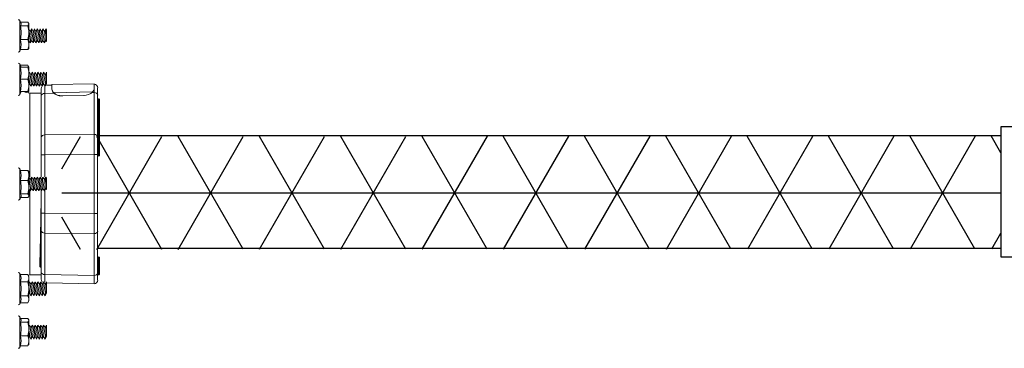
# Model space of a CAD drawing. Extents: x -169 to 7270, y -140 to 2984.
# Tile 104 of 256: x 476 to 494, y 868 to 874. Entities that reach past the tile are written whole.
import ezdxf

# ---------------------------------------------------------------- set-up
doc = ezdxf.new("R2010")
doc.units = 0
doc.header["$MEASUREMENT"] = 0
doc.layers.get('0').update_dxf_attribs({"color": 255, "linetype": 'CONTINUOUS'})
for name, color, linetype in [('BOARDER-TXT', 2, 'CONTINUOUS'), ('FRP-2-HATCH', 1, 'CONTINUOUS'), ('GALV-2-PIPE', 3, 'CONTINUOUS')]:
    doc.layers.add(name, color=color, linetype=linetype)

# ---------------------------------------------------------------- blocks, each defined once
blk = doc.blocks.new('A$C18AC51C3')
at = {"linetype": 'Continuous', "lineweight": 18}
for p, q in [((-0.522, 0.261), (-0.522, 0.533)), ((-0.996, 0.366), (-0.985, 0.385)), ((-0.996, 0.366), (-0.996, 0.162)), ((-0.996, 0.366), (-0.996, 0.162)), ((-0.985, 0.385), (-0.96, 0.342)), ((-0.985, 0.385), (-0.96, 0.138)), ((-0.96, 0.342), (-0.935, 0.385)), ((-0.935, 0.385), (-0.91, 0.342)), ((-0.935, 0.385), (-0.91, 0.138)), ((-0.91, 0.342), (-0.885, 0.385)), ((-0.885, 0.385), (-0.86, 0.342)), ((-0.885, 0.385), (-0.86, 0.138)), ((-0.86, 0.342), (-0.835, 0.385)), ((-0.835, 0.385), (-0.81, 0.342)), ((-0.835, 0.385), (-0.81, 0.138)), ((-0.81, 0.342), (-0.785, 0.385)), ((-0.785, 0.385), (-0.76, 0.342)), ((-0.785, 0.385), (-0.76, 0.138)), ((-0.76, 0.342), (-0.735, 0.385)), ((-0.735, 0.385), (-0.71, 0.342)), ((-0.735, 0.385), (-0.71, 0.138)), ((-0.71, 0.342), (-0.685, 0.385)), ((-0.681, 0.486), (-0.685, 0.478)), ((-0.685, 0.471), (-0.685, 0.478)), ((-0.685, 0.471), (-0.685, 0.318)), ((-0.685, 0.385), (-0.685, 0.385)), ((-0.685, 0.385), (-0.685, 0.385)), ((-0.536, 0.503), (-0.666, 0.503)), ((-0.532, 0.438), (-0.666, 0.438)), ((-0.996, 0.252), (-0.985, 0.181)), ((-0.996, 0.162), (-0.985, 0.181)), ((-0.985, 0.181), (-0.96, 0.138)), ((-0.96, 0.342), (-0.935, 0.181)), ((-0.96, 0.138), (-0.935, 0.181)), ((-0.935, 0.181), (-0.91, 0.138)), ((-0.91, 0.342), (-0.885, 0.181)), ((-0.91, 0.138), (-0.885, 0.181)), ((-0.885, 0.181), (-0.86, 0.138)), ((-0.86, 0.342), (-0.835, 0.181)), ((-0.86, 0.138), (-0.835, 0.181)), ((-0.835, 0.181), (-0.81, 0.138)), ((-0.81, 0.342), (-0.785, 0.181)), ((-0.81, 0.138), (-0.785, 0.181)), ((-0.785, 0.181), (-0.76, 0.138)), ((-0.76, 0.342), (-0.735, 0.181)), ((-0.76, 0.138), (-0.735, 0.181)), ((-0.735, 0.181), (-0.71, 0.138)), ((-0.71, 0.342), (-0.685, 0.181)), ((-0.71, 0.138), (-0.685, 0.181)), ((-0.685, 0.318), (-0.685, 0.108)), ((-0.685, 0.181), (-0.685, 0.181)), ((-0.532, 0.197), (-0.666, 0.197)), ((-0.522, -0.01), (-0.522, 0.261)), ((-0.685, 0.108), (-0.685, 0.045)), ((-0.685, 0.045), (-0.681, 0.037)), ((-0.532, 0.02), (-0.666, 0.02)), ((-0.666, -0.257), (-0.685, -0.291)), ((-0.685, -0.291), (-0.685, -0.399)), ((-0.532, -0.257), (-0.666, -0.257)), ((-0.532, -0.291), (-0.666, -0.291)), ((-0.522, -0.507), (-0.522, -0.236)), ((-0.996, -0.384), (-0.996, -0.588)), ((-0.996, -0.384), (-0.971, -0.631)), ((-0.996, -0.384), (-0.971, -0.427)), ((-0.996, -0.384), (-0.996, -0.588)), ((-0.971, -0.427), (-0.946, -0.384)), ((-0.971, -0.427), (-0.946, -0.588)), ((-0.946, -0.384), (-0.921, -0.631)), ((-0.946, -0.384), (-0.921, -0.427)), ((-0.921, -0.427), (-0.896, -0.384)), ((-0.921, -0.427), (-0.896, -0.588)), ((-0.896, -0.384), (-0.871, -0.631)), ((-0.896, -0.384), (-0.871, -0.427)), ((-0.871, -0.427), (-0.846, -0.384)), ((-0.871, -0.427), (-0.846, -0.588)), ((-0.846, -0.384), (-0.821, -0.631)), ((-0.846, -0.384), (-0.821, -0.427)), ((-0.821, -0.427), (-0.796, -0.384)), ((-0.821, -0.427), (-0.796, -0.588)), ((-0.796, -0.384), (-0.771, -0.427)), ((-0.796, -0.384), (-0.771, -0.631)), ((-0.771, -0.427), (-0.746, -0.384)), ((-0.771, -0.427), (-0.746, -0.588)), ((-0.746, -0.384), (-0.721, -0.427)), ((-0.746, -0.384), (-0.721, -0.631)), ((-0.721, -0.427), (-0.696, -0.384)), ((-0.721, -0.427), (-0.696, -0.588)), ((-0.696, -0.384), (-0.685, -0.403)), ((-0.696, -0.384), (-0.685, -0.493)), ((-0.685, -0.399), (-0.685, -0.616)), ((-0.532, -0.507), (-0.666, -0.507)), ((-0.522, -0.779), (-0.522, -0.507)), ((-1.905, -0.787), (-1.905, -0.659)), ((-1.843, -0.666), (-1.841, -0.586)), ((-1.843, -0.673), (-1.843, -0.666)), ((-1.841, -0.586), (-1.091, -0.6)), ((-1.093, -0.68), (-1.091, -0.6)), ((-1.093, -0.68), (-1.093, -0.687)), ((-1.092, -0.61), (-0.996, -0.611)), ((-0.996, -0.588), (-0.971, -0.631)), ((-0.971, -0.631), (-0.946, -0.588)), ((-0.946, -0.588), (-0.921, -0.631)), ((-0.921, -0.631), (-0.896, -0.588)), ((-0.905, -0.674), (-0.905, -0.802)), ((-0.896, -0.588), (-0.871, -0.631)), ((-0.871, -0.631), (-0.846, -0.588)), ((-0.846, -0.588), (-0.821, -0.631)), ((-0.821, -0.631), (-0.796, -0.588)), ((-0.796, -0.588), (-0.771, -0.631)), ((-0.771, -0.631), (-0.746, -0.588)), ((-0.746, -0.588), (-0.721, -0.631)), ((-0.721, -0.631), (-0.696, -0.588)), ((-0.696, -0.588), (-0.685, -0.607)), ((-0.685, -0.616), (-0.685, -0.724)), ((-1.905, -1.529), (-1.905, -0.787)), ((-1.841, -0.743), (-1.841, -1.485)), ((-1.807, -0.743), (-1.841, -0.743)), ((-1.812, -0.733), (-1.126, -0.745)), ((-1.657, -0.794), (-1.657, -0.8)), ((-1.657, -0.794), (-1.282, -0.801)), ((-1.283, -0.808), (-1.282, -0.801)), ((-0.966, -0.758), (-1.129, -0.755)), ((-0.966, -1.491), (-0.966, -0.758)), ((-0.703, -0.751), (-0.905, -0.751)), ((-0.905, -0.802), (-0.905, -1.536)), ((-0.703, -0.751), (-0.703, -2.24)), ((-0.685, -0.724), (-0.671, -0.749)), ((-0.532, -0.724), (-0.666, -0.724)), ((-1.927, -0.972), (-1.927, -0.968)), ((-1.914, -0.967), (-1.915, -0.971)), ((-1.905, -1.839), (-1.905, -1.529)), ((-1.841, -1.485), (-0.966, -1.491)), ((-0.905, -1.536), (-0.905, -1.845)), ((-1.936, -1.671), (-1.936, -1.671)), ((-1.936, -1.775), (-1.936, -1.774)), ((-1.927, -1.764), (-1.927, -1.765)), ((-1.905, -1.839), (-1.841, -1.839)), ((-1.905, -2.888), (-1.905, -1.839)), ((-1.841, -1.839), (-1.841, -2.888)), ((-0.966, -1.845), (-1.841, -1.839)), ((-0.966, -2.24), (-0.966, -1.845)), ((-0.905, -1.845), (-0.966, -1.845)), ((-0.905, -1.845), (-0.905, -2.24)), ((-0.522, -2.364), (-0.522, -2.092)), ((-0.996, -2.259), (-0.985, -2.24)), ((-0.996, -2.259), (-0.996, -2.463)), ((-0.996, -2.463), (-0.996, -2.259)), ((-0.985, -2.24), (-0.96, -2.487)), ((-0.985, -2.24), (-0.96, -2.283)), ((-0.96, -2.283), (-0.935, -2.24)), ((-0.935, -2.24), (-0.91, -2.487)), ((-0.935, -2.24), (-0.91, -2.283)), ((-0.91, -2.283), (-0.885, -2.24)), ((-0.885, -2.24), (-0.86, -2.487)), ((-0.885, -2.24), (-0.86, -2.283)), ((-0.86, -2.283), (-0.835, -2.24)), ((-0.835, -2.24), (-0.81, -2.487)), ((-0.835, -2.24), (-0.81, -2.283)), ((-0.81, -2.283), (-0.785, -2.24)), ((-0.785, -2.24), (-0.76, -2.487)), ((-0.785, -2.24), (-0.76, -2.283)), ((-0.76, -2.283), (-0.735, -2.24)), ((-0.735, -2.24), (-0.71, -2.487)), ((-0.735, -2.24), (-0.71, -2.283)), ((-0.71, -2.283), (-0.685, -2.24)), ((-0.681, -2.139), (-0.685, -2.147)), ((-0.685, -2.147), (-0.685, -2.21)), ((-0.685, -2.21), (-0.685, -2.42)), ((-0.685, -2.24), (-0.685, -2.24)), ((-0.685, -2.24), (-0.685, -2.24)), ((-0.532, -2.122), (-0.666, -2.122)), ((-0.996, -2.373), (-0.985, -2.444)), ((-0.996, -2.463), (-0.985, -2.444)), ((-0.985, -2.444), (-0.96, -2.487)), ((-0.96, -2.283), (-0.935, -2.444)), ((-0.96, -2.487), (-0.935, -2.444)), ((-0.935, -2.444), (-0.91, -2.487)), ((-0.91, -2.283), (-0.885, -2.444)), ((-0.91, -2.487), (-0.885, -2.444)), ((-0.885, -2.444), (-0.86, -2.487)), ((-0.86, -2.283), (-0.835, -2.444)), ((-0.86, -2.487), (-0.835, -2.444)), ((-0.835, -2.444), (-0.81, -2.487)), ((-0.81, -2.283), (-0.785, -2.444)), ((-0.81, -2.487), (-0.785, -2.444)), ((-0.785, -2.444), (-0.76, -2.487)), ((-0.76, -2.283), (-0.735, -2.444)), ((-0.76, -2.487), (-0.735, -2.444)), ((-0.735, -2.444), (-0.71, -2.487)), ((-0.71, -2.283), (-0.685, -2.444)), ((-0.71, -2.487), (-0.685, -2.444)), ((-0.685, -2.42), (-0.685, -2.573)), ((-0.685, -2.444), (-0.685, -2.444)), ((-0.532, -2.299), (-0.666, -2.299)), ((-0.522, -2.635), (-0.522, -2.364)), ((-0.966, -2.882), (-0.966, -2.487)), ((-0.905, -2.487), (-0.905, -2.882)), ((-0.703, -2.487), (-0.703, -3.976)), ((-0.685, -2.58), (-0.685, -2.573)), ((-0.685, -2.58), (-0.681, -2.588)), ((-0.532, -2.54), (-0.666, -2.54)), ((-0.536, -2.605), (-0.666, -2.605)), ((-1.905, -2.888), (-1.841, -2.888)), ((-1.905, -3.198), (-1.905, -2.888)), ((-1.841, -2.888), (-0.966, -2.882)), ((-0.905, -2.882), (-0.966, -2.882)), ((-0.905, -2.882), (-0.905, -3.191)), ((-1.905, -3.94), (-1.905, -3.198)), ((-0.966, -3.236), (-1.841, -3.242)), ((-1.841, -3.242), (-1.841, -3.984)), ((-0.966, -3.969), (-0.966, -3.236)), ((-0.905, -3.191), (-0.905, -3.925)), ((-1.936, -3.668), (-1.935, -3.668)), ((-1.936, -3.673), (-1.936, -3.668)), ((-1.927, -3.658), (-1.927, -3.663)), ((-1.915, -3.658), (-1.915, -3.663)), ((-1.936, -3.673), (-1.927, -3.673)), ((-1.927, -3.688), (-1.936, -3.688)), ((-1.927, -3.761), (-1.927, -3.764)), ((-1.915, -3.673), (-1.905, -3.673)), ((-1.905, -3.688), (-1.915, -3.688)), ((-1.915, -3.763), (-1.915, -3.76)), ((-1.908, -3.761), (-1.915, -3.76)), ((-1.905, -4.068), (-1.905, -3.94)), ((-1.841, -3.984), (-0.966, -3.969)), ((-0.905, -3.925), (-0.905, -4.053)), ((-0.905, -3.976), (-0.703, -3.976)), ((-0.666, -3.97), (-0.685, -4.003)), ((-0.685, -4.003), (-0.685, -4.032)), ((-0.532, -3.97), (-0.666, -3.97)), ((-0.522, -3.948), (-0.522, -4.22)), ((-0.996, -4.116), (-1.841, -4.131)), ((-0.996, -4.096), (-0.971, -4.139)), ((-0.996, -4.3), (-0.996, -4.096)), ((-0.996, -4.096), (-0.971, -4.343)), ((-0.996, -4.096), (-0.996, -4.3)), ((-0.971, -4.139), (-0.946, -4.096)), ((-0.971, -4.139), (-0.946, -4.3)), ((-0.946, -4.096), (-0.921, -4.139)), ((-0.946, -4.096), (-0.921, -4.343)), ((-0.921, -4.139), (-0.896, -4.096)), ((-0.921, -4.139), (-0.896, -4.3)), ((-0.896, -4.096), (-0.871, -4.139)), ((-0.896, -4.096), (-0.871, -4.343)), ((-0.871, -4.139), (-0.846, -4.096)), ((-0.871, -4.139), (-0.846, -4.3)), ((-0.846, -4.096), (-0.821, -4.139)), ((-0.846, -4.096), (-0.821, -4.343)), ((-0.821, -4.139), (-0.796, -4.096)), ((-0.821, -4.139), (-0.796, -4.3)), ((-0.796, -4.096), (-0.771, -4.139)), ((-0.796, -4.096), (-0.771, -4.343)), ((-0.771, -4.139), (-0.746, -4.096)), ((-0.771, -4.139), (-0.746, -4.3)), ((-0.746, -4.096), (-0.721, -4.139)), ((-0.746, -4.096), (-0.721, -4.343)), ((-0.721, -4.139), (-0.696, -4.096)), ((-0.721, -4.139), (-0.696, -4.3)), ((-0.696, -4.096), (-0.685, -4.115)), ((-0.696, -4.096), (-0.685, -4.205)), ((-0.685, -4.032), (-0.685, -4.22)), ((-0.532, -4.095), (-0.666, -4.095)), ((-0.996, -4.3), (-0.971, -4.343)), ((-0.971, -4.343), (-0.946, -4.3)), ((-0.946, -4.3), (-0.921, -4.343)), ((-0.921, -4.343), (-0.896, -4.3)), ((-0.896, -4.3), (-0.871, -4.343)), ((-0.871, -4.343), (-0.846, -4.3)), ((-0.846, -4.3), (-0.821, -4.343)), ((-0.821, -4.343), (-0.796, -4.3)), ((-0.796, -4.3), (-0.771, -4.343)), ((-0.771, -4.343), (-0.746, -4.3)), ((-0.746, -4.3), (-0.721, -4.343)), ((-0.721, -4.343), (-0.696, -4.3)), ((-0.696, -4.3), (-0.685, -4.319)), ((-0.685, -4.22), (-0.685, -4.407)), ((-0.532, -4.345), (-0.666, -4.345)), ((-0.522, -4.22), (-0.522, -4.491)), ((-0.685, -4.436), (-0.685, -4.407)), ((-0.685, -4.436), (-0.666, -4.47)), ((-0.532, -4.47), (-0.666, -4.47)), ((-0.522, -4.717), (-0.522, -4.989)), ((-0.996, -4.865), (-0.971, -4.908)), ((-0.996, -4.865), (-0.996, -5.069)), ((-0.996, -5.069), (-0.996, -4.865)), ((-0.996, -4.865), (-0.971, -5.112)), ((-0.971, -4.908), (-0.946, -4.865)), ((-0.946, -4.865), (-0.921, -4.908)), ((-0.946, -4.865), (-0.921, -5.112)), ((-0.921, -4.908), (-0.896, -4.865)), ((-0.896, -4.865), (-0.871, -4.908)), ((-0.896, -4.865), (-0.871, -5.112)), ((-0.871, -4.908), (-0.846, -4.865)), ((-0.846, -4.865), (-0.821, -4.908)), ((-0.846, -4.865), (-0.821, -5.112)), ((-0.821, -4.908), (-0.796, -4.865)), ((-0.796, -4.865), (-0.771, -4.908)), ((-0.796, -4.865), (-0.771, -5.112)), ((-0.771, -4.908), (-0.746, -4.865)), ((-0.746, -4.865), (-0.721, -4.908)), ((-0.746, -4.865), (-0.721, -5.112)), ((-0.721, -4.908), (-0.696, -4.865)), ((-0.696, -4.865), (-0.685, -4.884)), ((-0.696, -4.865), (-0.685, -4.974)), ((-0.681, -4.764), (-0.685, -4.772)), ((-0.685, -4.779), (-0.685, -4.772)), ((-0.685, -4.779), (-0.685, -4.932)), ((-0.536, -4.747), (-0.666, -4.747)), ((-0.532, -4.812), (-0.666, -4.812)), ((-0.971, -4.908), (-0.946, -5.069)), ((-0.921, -4.908), (-0.896, -5.069)), ((-0.871, -4.908), (-0.846, -5.069)), ((-0.821, -4.908), (-0.796, -5.069)), ((-0.771, -4.908), (-0.746, -5.069)), ((-0.721, -4.908), (-0.696, -5.069)), ((-0.685, -4.932), (-0.685, -5.142)), ((-0.532, -5.053), (-0.666, -5.053)), ((-0.522, -4.989), (-0.522, -5.26)), ((-0.996, -5.069), (-0.971, -5.112)), ((-0.971, -5.112), (-0.946, -5.069)), ((-0.946, -5.069), (-0.921, -5.112)), ((-0.921, -5.112), (-0.896, -5.069)), ((-0.896, -5.069), (-0.871, -5.112)), ((-0.871, -5.112), (-0.846, -5.069)), ((-0.846, -5.069), (-0.821, -5.112)), ((-0.821, -5.112), (-0.796, -5.069)), ((-0.796, -5.069), (-0.771, -5.112)), ((-0.771, -5.112), (-0.746, -5.069)), ((-0.746, -5.069), (-0.721, -5.112)), ((-0.721, -5.112), (-0.696, -5.069)), ((-0.696, -5.069), (-0.685, -5.088)), ((-0.685, -5.142), (-0.685, -5.205)), ((-0.685, -5.205), (-0.681, -5.213)), ((-0.532, -5.23), (-0.666, -5.23))]:
    blk.add_line(p, q, dxfattribs=at)
for centre, radius, start, end in [((-0.017, 0.261), 0.573, 151.7483, 156.973), ((-0.496, 0.519), 0.029, 90, 151.7483), ((-0.017, 0.261), 0.573, 204.9243, 208.2517), ((-0.496, 0.004), 0.029, 208.2517, 270), ((-0.017, -0.507), 0.573, 151.7483, 157.8003), ((-0.496, -0.25), 0.029, 90, 151.7483), ((-1.843, -0.659), 0.0625, 89, 180), ((-0.968, -0.674), 0.0625, 0, 43.564), ((-0.017, -0.507), 0.573, 202.1997, 208.2517), ((-0.496, -0.765), 0.029, 208.2517, 270), ((-1.926, -0.978), 0.01, 94.9382, 180), ((-1.926, -1.856), 0.01, 180, 267.4974), ((-0.017, -2.364), 0.573, 151.7483, 155.0757), ((-0.496, -2.106), 0.029, 90, 151.7483), ((-0.017, -2.364), 0.573, 203.027, 208.2517), ((-0.496, -2.621), 0.029, 208.2517, 270), ((-1.926, -3.668), 0.01, 91.9858, 180), ((-1.915, -3.648), 0.01, 271.9858, 0), ((-1.915, -3.653), 0.01, 271.9858, 0), ((-1.915, -3.708), 0.01, 0, 87.9858), ((-0.017, -4.22), 0.573, 151.7483, 154.1328), ((-0.496, -3.962), 0.029, 90, 151.7483), ((-1.843, -4.068), 0.0625, 180, 271), ((-0.968, -4.053), 0.0625, 316.436, 0), ((-0.017, -4.22), 0.531, 166.3725, 193.6275), ((-0.017, -4.22), 0.573, 205.8672, 208.2517), ((-0.496, -4.477), 0.029, 208.2517, 270), ((-0.017, -4.989), 0.573, 151.7483, 156.973), ((-0.496, -4.731), 0.029, 90, 151.7483), ((-0.017, -4.989), 0.573, 204.9243, 208.2517), ((-0.496, -5.246), 0.029, 208.2517, 270)]:
    blk.add_arc(centre, radius, start, end, dxfattribs=at)
at = {"linetype": 'Continuous', "lineweight": 18, "extrusion": (0, 0, -1)}
for centre, radius, start, end in [((0.703, -0.501), 0.25, 243.0465, 270), ((1.926, -3.673), 0.01, 360, 88.0142), ((1.926, -3.688), 0.01, 272.0142, 0), ((0.703, -4.226), 0.25, 90, 97.4601)]:
    blk.add_arc(centre, radius, start, end, dxfattribs=at)
at = {"linetype": 'Continuous', "lineweight": 18, "extrusion": (-6.12303e-17, 2.64055e-05, -1)}
blk.add_arc((1.926, -1.774, 0), 0.01, 0.0011, 87.9902, dxfattribs=at)
at = {"linetype": 'Continuous', "lineweight": 18, "extrusion": (6.12303e-17, -2.92665e-05, 1)}
blk.add_arc((-1.915, -1.753, 0), 0.01, 272.0126, 0, dxfattribs=at)
at = {"linetype": 'Continuous', "lineweight": 18}
for centre, major_axis, ratio, start_param, end_param in [((-0.017, 0.318), (-0.531, 0), 0.965926, 6.04534, 6.52103), ((-0.017, 0.471), (-0.531, 0), 0.258819, 6.173619, 6.52103), ((-0.017, 0.108), (0.531, 0), 0.707107, 2.903748, 3.379438), ((-0.017, -0.399), (-0.531, 0), 0.866025, 6.04534, 6.52103), ((-0.017, -0.616), (0.531, 0), 0.866025, 2.903748, 3.379438), ((-1.843, -1.096), (-0.001, -0.5), 0.000903, 2.356307, 2.531961), ((-0.968, -1.112), (-0.001, -0.5), 0.000903, 2.356307, 2.861994), ((-1.926, -0.867), (-0.01, 0), 1, 4.747426, 6.282925), ((-1.915, -0.847), (0.01, 0), 1, 4.747465, 6.283129), ((-1.843, -0.787), (0.0625, 0), 0.707107, 1.553343, 3.141593), ((-1.655, -0.662), (-0.187, 0.003), 0.707107, 0.594693, 1.570796), ((-1.28, -0.668), (-0.187, 0.003), 0.707107, 1.570796, 2.546899), ((-1.28, -0.675), (0.187, -0.003), 0.707107, 4.809815, 5.688492), ((-0.968, -0.802), (-0.0625, 0), 0.707107, 3.141593, 4.694936), ((-1.926, -0.978), (-0.01, 0), 0.632763, 4.747296, 6.283185), ((-1.926, -1.052), (-0.01, 0), 0.632763, 4.747296, 6.283185), ((-1.926, -1.052), (0.0001, -0.01), 0.037191, 4.027374, 4.890072), ((-1.915, -0.965), (0.01, 0), 0.632763, 4.747296, 6.283185), ((-1.915, -1.039), (0.01, 0), 0.632763, 4.747296, 6.283185), ((-1.915, -0.957), (0.01, 0), 1, 4.798511, 6.283115), ((-1.926, -1.052), (-0.01, 0), 0.177202, 0, 1.53589), ((-1.915, -1.055), (0.01, 0), 0.177202, 0, 1.53589), ((-1.926, -1.259), (-0.01, 0), 0.177202, 0, 1.53589), ((-1.926, -1.259), (-0.01, 0), 0.16301, 0, 1.53589), ((-1.926, -1.309), (-0.01, 0), 0.276972, 0, 1.535889), ((-1.926, -1.335), (-0.01, 0), 0.999329, 4.7473, 6.283185), ((-1.926, -1.337), (0.01, 0), 0.992859, 1.605703, 3.141593), ((-1.926, -1.337), (0.01, 0), 0.994441, 1.605703, 3.141593), ((-1.926, -1.366), (0.01, 0), 0.992859, 1.605703, 3.141593), ((-1.926, -1.366), (0.01, 0), 0.632763, 1.605703, 3.141593), ((-1.926, -1.337), (0.00035, -0.00999), 0.003919, 3.247024, 3.261102), ((-1.926, -1.366), (0.00033, -0.00999), 0.018124, 3.261121, 4.026728), ((-1.915, -1.263), (-0.00006, -0.01), 0.034392, 1.73465, 1.749037), ((-1.915, -1.263), (0.01, 0), 0.177202, 0, 1.53589), ((-1.915, -1.263), (0.01, 0), 0.163016, 0, 1.53589), ((-1.915, -1.314), (0.00033, -0.00999), 0.045796, 0.036753, 1.848572), ((-1.915, -1.314), (0.01, 0), 0.275698, 0, 1.535889), ((-1.915, -1.314), (0.01, 0), 0.999325, 4.747301, 6.283185), ((-1.915, -1.317), (0.01, 0), 0.994431, 4.747296, 6.283185), ((-1.915, -1.317), (-0.01, 0), 0.992859, 1.605703, 3.141593), ((-1.915, -1.345), (-0.01, 0), 0.992859, 1.605703, 3.141593), ((-1.915, -1.353), (-0.01, 0), 0.632763, 1.605703, 3.141593), ((-1.926, -1.473), (0.01, 0), 0.632763, 1.605703, 3.141593), ((-1.926, -1.473), (0.01, 0), 0.07891, 3.141593, 4.677482), ((-1.926, -1.473), (0.00011, -0.01), 0.035894, 4.027316, 4.790935), ((-1.915, -1.46), (-0.01, 0), 0.632763, 1.605703, 3.141593), ((-1.915, -1.474), (-0.01, 0), 0.07891, 3.141593, 4.677482), ((-1.843, -1.529), (0.0625, 0), 0.707107, 1.553343, 3.141593), ((-1.843, -1.839), (0, -0.5), 0.002181, 1.570909, 2.356181), ((-0.968, -1.536), (-0.0625, 0), 0.707107, 3.141593, 4.694936), ((-0.968, -1.845), (0, -0.5), 0.002181, 1.570909, 2.356181), ((-1.926, -1.747), (0.01, 0), 0.326854, 3.141593, 4.677478), ((-1.926, -1.785), (0.01, 0), 0.998839, 1.605703, 3.141593), ((-1.926, -1.785), (0.01, 0), 0.632763, 1.605703, 3.141593), ((-1.926, -1.856), (0.01, 0), 0.632763, 1.605703, 3.141593), ((-1.926, -1.785), (0.00034, -0.00999), 0.017194, 3.189753, 4.026708), ((-1.926, -1.856), (-0.00044, -0.00999), 0.080473, 4.030513, 6.283646), ((-1.915, -1.753), (-0.01, 0), 0.324564, 3.141593, 4.677478), ((-1.915, -1.753), (0.00036, -0.00999), 0.04909, 0.00063, 1.899602), ((-1.915, -1.765), (-0.01, 0), 0.998839, 1.605703, 3.141593), ((-1.915, -1.772), (-0.01, 0), 0.632763, 1.605703, 3.141593), ((-1.915, -1.844), (-0.01, 0), 0.632763, 1.605703, 3.141593), ((-1.915, -1.877), (-0.01, 0), 1, 3.142667, 4.6687), ((-0.017, -2.21), (-0.531, 0), 0.707107, 6.04534, 6.52103), ((-0.017, -2.42), (0.531, 0), 0.965926, 2.903748, 3.379438), ((-0.017, -2.573), (0.531, 0), 0.258819, 2.903748, 3.251159), ((-1.843, -2.888), (0, 0.5), 0.002181, 3.927005, 4.712277), ((-0.968, -2.882), (0, 0.5), 0.002181, 3.927005, 4.712277), ((-1.843, -3.198), (-0.0625, 0), 0.707107, 0, 1.58825), ((-0.968, -3.191), (-0.0625, 0), 0.707107, 1.58825, 3.141593), ((-1.926, -3.673), (-0.00035, 0.00999), 0.034893, 0, 1.569587), ((-1.926, -3.705), (0.01, 0), 0.149508, 3.141593, 4.677431), ((-1.926, -3.76), (0.01, 0), 0.149508, 3.141593, 4.677431), ((-1.926, -3.774), (-0.01, 0), 0.999995, 4.74607, 6.283174), ((-1.926, -3.688), (0.00035, 0.00999), 0.034892, 1.572023, 3.141593), ((-1.915, -3.708), (-0.00035, -0.00999), 0.03002, 1.721924, 3.141593), ((-1.915, -3.708), (-0.01, 0), 0.149508, 3.141593, 4.677431), ((-1.915, -3.753), (0.01, 0), 0.999999, 4.746076, 6.278231), ((-0.877, -3.811), (0.0156, 0.0006), 0.906378, 3.629981, 4.677234), ((-1.926, -3.962), (0.01, 0), 0.999985, 3.145494, 4.677103), ((-1.915, -3.983), (0.01, 0), 1, 6.283164, 7.818764), ((-1.843, -3.94), (-0.0625, 0), 0.707107, 0, 1.58825), ((-1.843, -3.631), (-0.001, 0.5), 0.000903, 3.141606, 3.926878), ((-0.968, -3.925), (-0.0625, 0), 0.707107, 1.58825, 3.141593), ((-0.968, -3.615), (-0.001, 0.5), 0.000903, 3.421191, 3.926878), ((-0.017, -4.032), (-0.531, 0), 0.5, 6.04534, 6.52103), ((-0.017, -4.407), (0.531, 0), 0.5, 2.903748, 3.379438), ((-0.017, -4.932), (-0.531, 0), 0.965926, 6.04534, 6.52103), ((-0.017, -4.779), (-0.531, 0), 0.258819, 6.173619, 6.52103), ((-0.017, -5.142), (0.531, 0), 0.707107, 2.903748, 3.379438)]:
    blk.add_ellipse(centre, major_axis=major_axis, ratio=ratio, start_param=start_param, end_param=end_param, dxfattribs=at)
for points, degree in [([(-0.666, 0.503), (-0.678, 0.492), (-0.685, 0.482), (-0.685, 0.471)], 3), ([(-0.685, 0.471), (-0.685, 0.46), (-0.678, 0.449), (-0.666, 0.438)], 3), ([(-0.666, 0.438), (-0.678, 0.399), (-0.685, 0.359), (-0.685, 0.318)], 3), ([(-0.685, 0.318), (-0.685, 0.277), (-0.678, 0.236), (-0.666, 0.197)], 3), ([(-0.666, 0.197), (-0.677, 0.168), (-0.685, 0.138), (-0.685, 0.108)], 3), ([(-0.685, 0.108), (-0.685, 0.078), (-0.677, 0.049), (-0.666, 0.02)], 3), ([(-0.666, 0.02), (-0.672, 0.026), (-0.677, 0.032), (-0.681, 0.037)], 3), ([(-0.666, -0.291), (-0.678, -0.326), (-0.685, -0.362), (-0.685, -0.399)], 3), ([(-0.685, -0.291), (-0.685, -0.291), (-0.677, -0.291), (-0.666, -0.291)], 3), ([(-0.666, -0.257), (-0.672, -0.268), (-0.677, -0.28), (-0.681, -0.291)], 3), ([(-0.685, -0.399), (-0.685, -0.436), (-0.678, -0.472), (-0.666, -0.507)], 3), ([(-0.666, -0.507), (-0.678, -0.543), (-0.685, -0.579), (-0.685, -0.616)], 3), ([(-1.843, -0.666), (-1.843, -0.687), (-1.832, -0.711), (-1.812, -0.733)], 3), ([(-1.126, -0.745), (-1.105, -0.724), (-1.093, -0.7), (-1.093, -0.68)], 3), ([(-1.093, -0.687), (-1.093, -0.707), (-1.105, -0.731), (-1.126, -0.752)], 3), ([(-0.685, -0.616), (-0.685, -0.652), (-0.678, -0.689), (-0.666, -0.724)], 3), ([(-1.915, -0.857), (-1.921, -0.857), (-1.927, -0.858)], 2), ([(-0.666, -0.724), (-0.677, -0.724), (-0.685, -0.724), (-0.685, -0.724)], 3), ([(-0.681, -0.724), (-0.678, -0.732), (-0.675, -0.741), (-0.67, -0.749)], 3), ([(-1.914, -0.967), (-1.927, -0.968)], 1), ([(-1.915, -0.971), (-1.919, -0.971), (-1.923, -0.972), (-1.927, -0.972)], 3), ([(-1.927, -0.972), (-1.927, -0.996), (-1.927, -1.021), (-1.927, -1.045)], 3), ([(-1.927, -1.045), (-1.923, -1.045), (-1.919, -1.045), (-1.915, -1.045)], 3), ([(-1.915, -1.045), (-1.915, -1.021), (-1.915, -0.996), (-1.915, -0.971)], 3), ([(-1.915, -1.053), (-1.919, -1.053), (-1.923, -1.053), (-1.927, -1.053)], 3), ([(-1.927, -1.053), (-1.927, -1.123), (-1.927, -1.192), (-1.927, -1.261)], 3), ([(-1.915, -1.261), (-1.915, -1.192), (-1.915, -1.123), (-1.915, -1.053)], 3), ([(-1.936, -1.259), (-1.936, -1.259), (-1.936, -1.259), (-1.936, -1.259)], 3), ([(-1.915, -1.261), (-1.919, -1.261), (-1.923, -1.261), (-1.927, -1.261)], 3), ([(-1.927, -1.261), (-1.927, -1.261), (-1.927, -1.261), (-1.927, -1.261)], 3), ([(-1.927, -1.327), (-1.927, -1.337), (-1.927, -1.346), (-1.927, -1.356)], 3), ([(-1.927, -1.327), (-1.923, -1.327), (-1.919, -1.327), (-1.915, -1.327)], 3), ([(-1.927, -1.356), (-1.923, -1.356), (-1.919, -1.356), (-1.915, -1.355)], 3), ([(-1.915, -1.359), (-1.919, -1.359), (-1.923, -1.359), (-1.927, -1.359)], 3), ([(-1.927, -1.359), (-1.927, -1.395), (-1.927, -1.431), (-1.927, -1.467)], 3), ([(-1.915, -1.327), (-1.915, -1.327), (-1.915, -1.327), (-1.915, -1.327)], 3), ([(-1.915, -1.355), (-1.915, -1.346), (-1.915, -1.336), (-1.915, -1.327)], 3), ([(-1.915, -1.467), (-1.915, -1.431), (-1.915, -1.395), (-1.915, -1.359)], 3), ([(-1.927, -1.467), (-1.923, -1.467), (-1.919, -1.467), (-1.915, -1.467)], 3), ([(-1.915, -1.474), (-1.919, -1.474), (-1.923, -1.474), (-1.927, -1.474)], 3), ([(-1.915, -1.763), (-1.927, -1.764)], 1), ([(-1.927, -1.775), (-1.923, -1.775), (-1.919, -1.775), (-1.915, -1.775)], 3), ([(-1.915, -1.779), (-1.919, -1.779), (-1.923, -1.779), (-1.927, -1.779)], 3), ([(-1.927, -1.779), (-1.927, -1.803), (-1.927, -1.826), (-1.927, -1.85)], 3), ([(-1.927, -1.85), (-1.923, -1.85), (-1.919, -1.85), (-1.915, -1.851)], 3), ([(-1.927, -1.866), (-1.915, -1.867)], 1), ([(-1.915, -1.851), (-1.915, -1.827), (-1.915, -1.803), (-1.915, -1.779)], 3), ([(-0.666, -2.122), (-0.677, -2.151), (-0.685, -2.181), (-0.685, -2.21)], 3), ([(-0.685, -2.21), (-0.685, -2.24), (-0.677, -2.27), (-0.666, -2.299)], 3), ([(-0.681, -2.139), (-0.677, -2.134), (-0.672, -2.128), (-0.666, -2.122)], 3), ([(-0.666, -2.299), (-0.678, -2.338), (-0.685, -2.378), (-0.685, -2.42)], 3), ([(-0.685, -2.42), (-0.685, -2.461), (-0.678, -2.501), (-0.666, -2.54)], 3), ([(-0.666, -2.54), (-0.678, -2.551), (-0.685, -2.562), (-0.685, -2.573)], 3), ([(-0.685, -2.573), (-0.685, -2.584), (-0.678, -2.594), (-0.666, -2.605)], 3), ([(-1.927, -3.658), (-1.923, -3.658), (-1.919, -3.658), (-1.915, -3.658)], 3), ([(-1.927, -3.663), (-1.923, -3.663), (-1.919, -3.663), (-1.915, -3.663)], 3), ([(-1.936, -3.688), (-1.936, -3.683), (-1.936, -3.678), (-1.936, -3.673)], 3), ([(-1.927, -3.673), (-1.927, -3.678), (-1.927, -3.683), (-1.927, -3.688)], 3), ([(-1.915, -3.673), (-1.919, -3.673), (-1.923, -3.673), (-1.927, -3.673)], 3), ([(-1.927, -3.688), (-1.923, -3.688), (-1.919, -3.688), (-1.915, -3.688)], 3), ([(-1.915, -3.698), (-1.919, -3.698), (-1.923, -3.698), (-1.927, -3.698)], 3), ([(-1.927, -3.706), (-1.927, -3.724), (-1.927, -3.743), (-1.927, -3.761)], 3), ([(-1.915, -3.707), (-1.919, -3.706), (-1.923, -3.706), (-1.927, -3.706)], 3), ([(-1.915, -3.763), (-1.927, -3.764)], 1), ([(-1.915, -3.688), (-1.915, -3.683), (-1.915, -3.678), (-1.915, -3.673)], 3), ([(-1.915, -3.76), (-1.915, -3.742), (-1.915, -3.724), (-1.915, -3.707)], 3), ([(-0.905, -3.796), (-0.9, -3.803), (-0.896, -3.811), (-0.891, -3.818)], 3), ([(-1.927, -3.972), (-1.915, -3.973)], 1), ([(-0.666, -3.97), (-0.678, -3.99), (-0.685, -4.011), (-0.685, -4.032)], 3), ([(-0.685, -4.032), (-0.685, -4.053), (-0.678, -4.074), (-0.666, -4.095)], 3), ([(-0.666, -4.095), (-0.677, -4.135), (-0.685, -4.177), (-0.685, -4.22)], 3), ([(-0.685, -4.22), (-0.685, -4.262), (-0.677, -4.304), (-0.666, -4.345)], 3), ([(-0.666, -4.345), (-0.678, -4.365), (-0.685, -4.386), (-0.685, -4.407)], 3), ([(-0.685, -4.407), (-0.685, -4.428), (-0.678, -4.449), (-0.666, -4.47)], 3), ([(-0.666, -4.747), (-0.678, -4.758), (-0.685, -4.768), (-0.685, -4.779)], 3), ([(-0.685, -4.779), (-0.685, -4.79), (-0.678, -4.801), (-0.666, -4.812)], 3), ([(-0.666, -4.812), (-0.678, -4.851), (-0.685, -4.891), (-0.685, -4.932)], 3), ([(-0.685, -4.932), (-0.685, -4.973), (-0.678, -5.014), (-0.666, -5.053)], 3), ([(-0.666, -5.053), (-0.677, -5.082), (-0.685, -5.112), (-0.685, -5.142)], 3), ([(-0.685, -5.142), (-0.685, -5.172), (-0.677, -5.201), (-0.666, -5.23)], 3), ([(-0.666, -5.23), (-0.672, -5.224), (-0.677, -5.218), (-0.681, -5.213)], 3)]:
    blk.add_open_spline(points, degree=degree, dxfattribs=at)
for points, knots in [([(-1.936, -0.979), (-1.936, -0.977), (-1.936, -0.976), (-1.936, -0.968), (-1.936, -0.961), (-1.936, -0.94), (-1.936, -0.934), (-1.936, -0.921), (-1.936, -0.915), (-1.936, -0.901), (-1.936, -0.896), (-1.936, -0.873), (-1.936, -0.871), (-1.936, -0.867), (-1.936, -0.867), (-1.936, -0.867)], [0, 0, 0, 0, 0.04425, 0.04425, 0.224651, 0.224651, 0.269751, 0.269751, 0.314852, 0.314852, 0.405052, 0.405052, 0.765855, 0.765855, 1, 1, 1, 1]), ([(-1.927, -0.857), (-1.927, -0.858), (-1.927, -0.858), (-1.927, -0.862), (-1.927, -0.865), (-1.927, -0.892), (-1.927, -0.899), (-1.927, -0.92), (-1.927, -0.937), (-1.927, -0.957), (-1.927, -0.964), (-1.927, -0.969)], [0, 0, 0, 0, 0.194368, 0.194368, 0.655305, 0.655305, 0.77054, 0.77054, 0.885774, 0.885774, 1, 1, 1, 1]), ([(-1.915, -0.969), (-1.915, -0.964), (-1.915, -0.957), (-1.915, -0.938), (-1.915, -0.922), (-1.915, -0.899), (-1.915, -0.892), (-1.915, -0.864), (-1.915, -0.862), (-1.915, -0.858), (-1.915, -0.857), (-1.915, -0.857)], [0, 0, 0, 0, 0.107607, 0.107607, 0.223488, 0.223488, 0.339369, 0.339369, 0.802893, 0.802893, 1, 1, 1, 1]), ([(-1.936, -1.052), (-1.936, -1.047), (-1.936, -1.041), (-1.936, -1.017), (-1.936, -0.998), (-1.936, -0.978)], [0, 0, 0, 0, 0.21105, 0.21105, 1, 1, 1, 1]), ([(-1.915, -1.045), (-1.915, -1.046), (-1.915, -1.047), (-1.915, -1.049), (-1.915, -1.05), (-1.915, -1.052), (-1.915, -1.053), (-1.915, -1.053)], [0, 0, 0, 0, 0.391385, 0.391385, 0.782721, 0.782721, 1, 1, 1, 1]), ([(-1.936, -1.259), (-1.936, -1.252), (-1.936, -1.246), (-1.936, -1.213), (-1.936, -1.187), (-1.936, -1.124), (-1.936, -1.088), (-1.936, -1.052)], [0, 0, 0, 0, 0.094942, 0.094942, 0.474708, 0.474708, 1, 1, 1, 1]), ([(-1.936, -1.309), (-1.936, -1.305), (-1.936, -1.3), (-1.936, -1.285), (-1.936, -1.275), (-1.936, -1.263), (-1.936, -1.261), (-1.936, -1.259)], [0, 0, 0, 0, 0.283646, 0.283646, 0.882587, 0.882587, 1, 1, 1, 1]), ([(-1.936, -1.309), (-1.936, -1.31), (-1.936, -1.311), (-1.936, -1.314), (-1.936, -1.316), (-1.936, -1.321), (-1.936, -1.323), (-1.936, -1.327), (-1.936, -1.328), (-1.936, -1.331), (-1.936, -1.333), (-1.936, -1.334), (-1.936, -1.335), (-1.936, -1.335)], [0, 0, 0, 0, 0.070121, 0.070121, 0.255979, 0.255979, 0.441784, 0.441784, 0.62773, 0.62773, 0.813872, 0.813872, 1, 1, 1, 1]), ([(-1.936, -1.337), (-1.936, -1.337), (-1.936, -1.337), (-1.936, -1.337), (-1.936, -1.337), (-1.936, -1.336), (-1.936, -1.336), (-1.936, -1.335), (-1.936, -1.335), (-1.936, -1.335)], [0, 0, 0, 0, 0.042365, 0.042365, 0.238272, 0.238272, 0.630071, 0.630071, 1, 1, 1, 1]), ([(-1.936, -1.366), (-1.936, -1.365), (-1.936, -1.364), (-1.936, -1.36), (-1.936, -1.357), (-1.936, -1.348), (-1.936, -1.343), (-1.936, -1.337)], [0, 0, 0, 0, 0.083653, 0.083653, 0.418264, 0.418264, 1, 1, 1, 1]), ([(-1.936, -1.473), (-1.936, -1.468), (-1.936, -1.463), (-1.936, -1.437), (-1.936, -1.416), (-1.936, -1.394), (-1.936, -1.393), (-1.936, -1.383), (-1.936, -1.374), (-1.936, -1.366)], [0, 0, 0, 0, 0.144393, 0.144393, 0.721964, 0.721964, 0.757192, 0.757192, 1, 1, 1, 1]), ([(-1.927, -1.261), (-1.927, -1.263), (-1.927, -1.265), (-1.927, -1.277), (-1.927, -1.288), (-1.927, -1.302), (-1.927, -1.307), (-1.927, -1.312)], [0, 0, 0, 0, 0.117112, 0.117112, 0.715711, 0.715711, 1, 1, 1, 1]), ([(-1.927, -1.261), (-1.925, -1.261), (-1.923, -1.261), (-1.919, -1.261), (-1.917, -1.261), (-1.915, -1.261)], [0, 0, 0, 0, 0.499998, 0.499998, 1, 1, 1, 1]), ([(-1.927, -1.325), (-1.927, -1.325), (-1.927, -1.325), (-1.927, -1.324), (-1.927, -1.323), (-1.927, -1.322), (-1.927, -1.321), (-1.927, -1.319), (-1.927, -1.318), (-1.927, -1.316), (-1.927, -1.314), (-1.927, -1.313), (-1.927, -1.312), (-1.927, -1.312)], [0, 0, 0, 0, 0.186324, 0.186324, 0.372401, 0.372401, 0.558153, 0.558153, 0.743825, 0.743825, 0.92977, 0.92977, 1, 1, 1, 1]), ([(-1.927, -1.312), (-1.925, -1.312), (-1.923, -1.312), (-1.919, -1.312), (-1.917, -1.312), (-1.915, -1.312)], [0, 0, 0, 0, 0.449977, 0.449977, 1, 1, 1, 1]), ([(-1.915, -1.324), (-1.917, -1.324), (-1.919, -1.325), (-1.923, -1.325), (-1.925, -1.325), (-1.927, -1.325)], [0, 0, 0, 0, 0.550019, 0.550019, 1, 1, 1, 1]), ([(-1.927, -1.325), (-1.927, -1.325), (-1.927, -1.325), (-1.927, -1.326), (-1.927, -1.326), (-1.927, -1.327), (-1.927, -1.327), (-1.927, -1.327), (-1.927, -1.327), (-1.927, -1.327)], [0, 0, 0, 0, 0.36584, 0.36584, 0.754597, 0.754597, 0.952736, 0.952736, 1, 1, 1, 1]), ([(-1.915, -1.327), (-1.917, -1.327), (-1.919, -1.327), (-1.923, -1.327), (-1.925, -1.327), (-1.927, -1.327)], [0, 0, 0, 0, 0.499999, 0.499999, 1, 1, 1, 1]), ([(-1.915, -1.312), (-1.915, -1.307), (-1.915, -1.302), (-1.915, -1.292), (-1.915, -1.285), (-1.915, -1.273), (-1.915, -1.267), (-1.915, -1.261)], [0, 0, 0, 0, 0.278736, 0.278736, 0.641399, 0.641399, 1, 1, 1, 1]), ([(-1.915, -1.327), (-1.915, -1.327), (-1.915, -1.327), (-1.915, -1.326), (-1.915, -1.326), (-1.915, -1.326), (-1.915, -1.325), (-1.915, -1.325), (-1.915, -1.325), (-1.915, -1.324)], [0, 0, 0, 0, 0.047731, 0.047731, 0.238003, 0.238003, 0.625868, 0.625868, 1, 1, 1, 1]), ([(-1.915, -1.355), (-1.915, -1.356), (-1.915, -1.356), (-1.915, -1.357), (-1.915, -1.358), (-1.915, -1.359), (-1.915, -1.359), (-1.915, -1.359)], [0, 0, 0, 0, 0.500977, 0.500977, 0.940971, 0.940971, 1, 1, 1, 1]), ([(-1.936, -1.747), (-1.936, -1.742), (-1.936, -1.737), (-1.936, -1.707), (-1.936, -1.68), (-1.936, -1.602), (-1.936, -1.55), (-1.936, -1.49), (-1.936, -1.481), (-1.936, -1.473)], [0, 0, 0, 0, 0.05786, 0.05786, 0.342463, 0.342463, 0.908849, 0.908849, 1, 1, 1, 1]), ([(-1.927, -1.474), (-1.927, -1.48), (-1.927, -1.487), (-1.927, -1.52), (-1.927, -1.547), (-1.927, -1.601), (-1.927, -1.628), (-1.927, -1.682), (-1.927, -1.709), (-1.927, -1.74), (-1.927, -1.745), (-1.927, -1.75)], [0, 0, 0, 0, 0.071632, 0.071632, 0.358159, 0.358159, 0.651976, 0.651976, 0.94037, 0.94037, 1, 1, 1, 1]), ([(-1.915, -1.467), (-1.915, -1.467), (-1.915, -1.467), (-1.915, -1.468), (-1.915, -1.469), (-1.915, -1.471), (-1.915, -1.472), (-1.915, -1.473), (-1.915, -1.473), (-1.915, -1.474)], [0, 0, 0, 0, 0.056596, 0.056596, 0.498579, 0.498579, 0.940764, 0.940764, 1, 1, 1, 1]), ([(-1.915, -1.75), (-1.915, -1.744), (-1.915, -1.737), (-1.915, -1.706), (-1.915, -1.68), (-1.915, -1.609), (-1.915, -1.564), (-1.915, -1.504), (-1.915, -1.489), (-1.915, -1.474)], [0, 0, 0, 0, 0.073572, 0.073572, 0.349832, 0.349832, 0.83788, 0.83788, 1, 1, 1, 1]), ([(-1.936, -1.747), (-1.936, -1.749), (-1.936, -1.75), (-1.936, -1.754), (-1.936, -1.756), (-1.936, -1.761), (-1.936, -1.763), (-1.936, -1.766), (-1.936, -1.768), (-1.936, -1.771), (-1.936, -1.772), (-1.936, -1.773), (-1.936, -1.773), (-1.936, -1.773)], [0, 0, 0, 0, 0.133332, 0.133332, 0.32593, 0.32593, 0.518502, 0.518502, 0.711274, 0.711274, 0.904291, 0.904291, 1, 1, 1, 1]), ([(-1.927, -1.765), (-1.928, -1.765), (-1.929, -1.765), (-1.931, -1.766), (-1.932, -1.767), (-1.934, -1.768), (-1.934, -1.769), (-1.936, -1.771), (-1.936, -1.772), (-1.936, -1.774), (-1.936, -1.774), (-1.936, -1.774), (-1.936, -1.775), (-1.936, -1.775)], [0, 0, 0, 0, 0.219673, 0.219673, 0.439346, 0.439346, 0.65902, 0.65902, 0.878699, 0.878699, 0.923469, 0.923469, 1, 1, 1, 1]), ([(-1.936, -1.785), (-1.936, -1.785), (-1.936, -1.785), (-1.936, -1.783), (-1.936, -1.782), (-1.936, -1.779), (-1.936, -1.777), (-1.936, -1.775)], [0, 0, 0, 0, 0.094572, 0.094572, 0.472862, 0.472862, 1, 1, 1, 1]), ([(-1.936, -1.856), (-1.936, -1.851), (-1.936, -1.846), (-1.936, -1.822), (-1.936, -1.804), (-1.936, -1.785)], [0, 0, 0, 0, 0.218115, 0.218115, 1, 1, 1, 1]), ([(-1.927, -1.764), (-1.927, -1.763), (-1.927, -1.763), (-1.927, -1.763), (-1.927, -1.762), (-1.927, -1.761), (-1.927, -1.76), (-1.927, -1.758), (-1.927, -1.757), (-1.927, -1.755), (-1.927, -1.754), (-1.927, -1.752), (-1.927, -1.751), (-1.927, -1.75)], [0, 0, 0, 0, 0.098298, 0.098298, 0.290758, 0.290758, 0.48279, 0.48279, 0.674658, 0.674658, 0.866791, 0.866791, 1, 1, 1, 1]), ([(-1.927, -1.75), (-1.925, -1.75), (-1.923, -1.75), (-1.919, -1.75), (-1.917, -1.75), (-1.915, -1.75)], [0, 0, 0, 0, 0.431757, 0.431757, 1, 1, 1, 1]), ([(-1.927, -1.765), (-1.927, -1.765), (-1.927, -1.765), (-1.927, -1.769), (-1.927, -1.772), (-1.927, -1.775)], [0, 0, 0, 0, 0.000021, 0.000021, 1, 1, 1, 1]), ([(-1.927, -1.765), (-1.925, -1.765), (-1.923, -1.765), (-1.919, -1.765), (-1.917, -1.765), (-1.915, -1.765)], [0, 0, 0, 0, 0.5, 0.5, 1, 1, 1, 1]), ([(-1.905, -1.755), (-1.905, -1.755), (-1.905, -1.756), (-1.905, -1.756), (-1.905, -1.756), (-1.905, -1.758), (-1.906, -1.759), (-1.907, -1.761), (-1.908, -1.762), (-1.909, -1.763), (-1.91, -1.764), (-1.912, -1.764), (-1.914, -1.765), (-1.915, -1.765)], [0, 0, 0, 0, 0.076702, 0.076702, 0.121303, 0.121303, 0.340981, 0.340981, 0.560655, 0.560655, 0.780327, 0.780327, 1, 1, 1, 1]), ([(-1.915, -1.765), (-1.915, -1.764), (-1.915, -1.764), (-1.915, -1.763), (-1.915, -1.763), (-1.915, -1.763), (-1.915, -1.763), (-1.915, -1.763)], [0, 0, 0, 0, 0.591949, 0.591949, 0.923405, 0.923405, 1, 1, 1, 1]), ([(-1.915, -1.775), (-1.915, -1.772), (-1.915, -1.768), (-1.915, -1.765), (-1.915, -1.765), (-1.915, -1.765)], [0, 0, 0, 0, 0.999991, 0.999991, 1, 1, 1, 1]), ([(-1.915, -1.775), (-1.915, -1.775), (-1.915, -1.775), (-1.915, -1.776), (-1.915, -1.777), (-1.915, -1.778), (-1.915, -1.778), (-1.915, -1.779)], [0, 0, 0, 0, 0.403416, 0.403416, 0.80679, 0.80679, 1, 1, 1, 1]), ([(-1.915, -1.851), (-1.915, -1.851), (-1.915, -1.852), (-1.914, -1.855), (-1.914, -1.856), (-1.914, -1.858), (-1.914, -1.859), (-1.914, -1.861), (-1.914, -1.862), (-1.914, -1.864), (-1.914, -1.865), (-1.914, -1.866), (-1.914, -1.866), (-1.915, -1.867), (-1.915, -1.867), (-1.915, -1.867)], [0, 0, 0, 0, 0.150912, 0.150912, 0.301258, 0.301258, 0.450642, 0.450642, 0.599291, 0.599291, 0.747918, 0.747918, 0.89724, 0.89724, 1, 1, 1, 1]), ([(-0.905, -2.501), (-0.904, -2.585), (-0.902, -2.669), (-0.897, -2.982), (-0.893, -3.203), (-0.887, -3.48), (-0.885, -3.565), (-0.881, -3.712), (-0.879, -3.774), (-0.877, -3.825)], [0, 0, 0, 0, 0.148937, 0.148937, 0.574468, 0.574468, 0.787234, 0.787234, 1, 1, 1, 1]), ([(-0.891, -3.818), (-0.893, -3.768), (-0.895, -3.707), (-0.899, -3.563), (-0.901, -3.479), (-0.903, -3.348), (-0.904, -3.306), (-0.905, -3.262)], [0, 0, 0, 0, 0.408423, 0.408423, 0.816846, 0.816846, 1, 1, 1, 1]), ([(-1.915, -3.663), (-1.915, -3.663), (-1.915, -3.663), (-1.915, -3.664), (-1.915, -3.665), (-1.915, -3.666), (-1.915, -3.667), (-1.915, -3.669), (-1.915, -3.67), (-1.915, -3.672), (-1.915, -3.672), (-1.915, -3.673)], [0, 0, 0, 0, 0.215129, 0.215129, 0.430072, 0.430072, 0.644811, 0.644811, 0.859592, 0.859592, 1, 1, 1, 1]), ([(-1.936, -3.688), (-1.936, -3.688), (-1.936, -3.688), (-1.936, -3.688), (-1.936, -3.688), (-1.936, -3.69), (-1.936, -3.691), (-1.936, -3.694), (-1.936, -3.696), (-1.936, -3.7), (-1.936, -3.702), (-1.936, -3.705)], [0, 0, 0, 0, 0.049805, 0.049805, 0.287272, 0.287272, 0.524768, 0.524768, 0.762389, 0.762389, 1, 1, 1, 1]), ([(-1.936, -3.76), (-1.936, -3.753), (-1.936, -3.746), (-1.936, -3.728), (-1.936, -3.716), (-1.936, -3.705)], [0, 0, 0, 0, 0.360265, 0.360265, 1, 1, 1, 1]), ([(-1.936, -3.774), (-1.936, -3.772), (-1.936, -3.771), (-1.936, -3.768), (-1.936, -3.766), (-1.936, -3.762), (-1.936, -3.761), (-1.936, -3.76)], [0, 0, 0, 0, 0.280633, 0.280633, 0.737279, 0.737279, 1, 1, 1, 1]), ([(-1.936, -3.962), (-1.936, -3.962), (-1.936, -3.962), (-1.936, -3.961), (-1.936, -3.96), (-1.936, -3.955), (-1.936, -3.951), (-1.936, -3.941), (-1.936, -3.933), (-1.936, -3.914), (-1.936, -3.902), (-1.936, -3.872), (-1.936, -3.854), (-1.936, -3.827), (-1.936, -3.817), (-1.936, -3.801), (-1.936, -3.794), (-1.936, -3.784), (-1.936, -3.781), (-1.936, -3.776), (-1.936, -3.774), (-1.936, -3.774), (-1.936, -3.774), (-1.936, -3.774)], [0, 0, 0, 0, 0.028827, 0.028827, 0.100222, 0.100222, 0.171982, 0.171982, 0.277238, 0.277238, 0.428331, 0.428331, 0.635073, 0.635073, 0.754937, 0.754937, 0.854957, 0.854957, 0.922742, 0.922742, 0.991215, 0.991215, 1, 1, 1, 1]), ([(-1.927, -3.698), (-1.927, -3.698), (-1.927, -3.698), (-1.927, -3.698), (-1.927, -3.698), (-1.927, -3.699), (-1.927, -3.7), (-1.927, -3.701), (-1.927, -3.702), (-1.927, -3.704), (-1.927, -3.705), (-1.927, -3.706)], [0, 0, 0, 0, 0.049841, 0.049841, 0.287351, 0.287351, 0.524752, 0.524752, 0.762297, 0.762297, 1, 1, 1, 1]), ([(-1.927, -3.761), (-1.925, -3.761), (-1.924, -3.761), (-1.92, -3.761), (-1.917, -3.76), (-1.915, -3.76)], [0, 0, 0, 0, 0.32112, 0.32112, 1, 1, 1, 1]), ([(-1.927, -3.764), (-1.927, -3.764), (-1.927, -3.764), (-1.927, -3.764), (-1.927, -3.766), (-1.927, -3.772), (-1.927, -3.776), (-1.927, -3.787), (-1.927, -3.795), (-1.927, -3.813), (-1.927, -3.824), (-1.927, -3.854), (-1.927, -3.873), (-1.927, -3.905), (-1.927, -3.918), (-1.927, -3.939), (-1.927, -3.947), (-1.927, -3.959), (-1.927, -3.963), (-1.927, -3.969), (-1.927, -3.971), (-1.927, -3.972), (-1.927, -3.972), (-1.927, -3.972)], [0, 0, 0, 0, 0.011435, 0.011435, 0.086098, 0.086098, 0.157887, 0.157887, 0.258489, 0.258489, 0.376567, 0.376567, 0.573485, 0.573485, 0.719954, 0.719954, 0.824959, 0.824959, 0.900855, 0.900855, 0.976116, 0.976116, 1, 1, 1, 1]), ([(-1.915, -3.688), (-1.915, -3.689), (-1.915, -3.69), (-1.915, -3.692), (-1.915, -3.693), (-1.915, -3.695), (-1.915, -3.696), (-1.915, -3.697), (-1.915, -3.698), (-1.915, -3.698), (-1.915, -3.698), (-1.915, -3.698)], [0, 0, 0, 0, 0.215131, 0.215131, 0.430074, 0.430074, 0.64481, 0.64481, 0.859588, 0.859588, 1, 1, 1, 1]), ([(-1.915, -3.973), (-1.915, -3.973), (-1.915, -3.97), (-1.915, -3.948), (-1.915, -3.916), (-1.915, -3.854), (-1.915, -3.821), (-1.915, -3.782), (-1.915, -3.771), (-1.915, -3.764), (-1.915, -3.763), (-1.915, -3.763)], [0, 0, 0, 0, 0.119936, 0.119936, 0.447512, 0.447512, 0.775088, 0.775088, 0.938876, 0.938876, 1, 1, 1, 1]), ([(-0.905, -3.82), (-0.903, -3.82), (-0.901, -3.821), (-0.897, -3.821), (-0.895, -3.821), (-0.893, -3.82), (-0.892, -3.82), (-0.891, -3.82), (-0.891, -3.819), (-0.891, -3.819), (-0.891, -3.819), (-0.891, -3.818)], [0, 0, 0, 0, 0.320356, 0.320356, 0.652889, 0.652889, 0.821198, 0.821198, 0.904308, 0.904308, 1, 1, 1, 1]), ([(-0.877, -3.825), (-0.877, -3.826), (-0.877, -3.826), (-0.878, -3.829), (-0.879, -3.83), (-0.883, -3.833), (-0.886, -3.834), (-0.894, -3.836), (-0.898, -3.837), (-0.903, -3.838), (-0.904, -3.838), (-0.905, -3.838)], [0, 0, 0, 0, 0.096821, 0.096821, 0.342602, 0.342602, 0.631271, 0.631271, 0.942302, 0.942302, 1, 1, 1, 1])]:
    blk.add_open_spline(points, degree=3, knots=knots, dxfattribs=at)

msp = doc.modelspace()

# ---------------------------------------------------------------- hatches: boundary and pattern name
at = {"layer": 'FRP-2-HATCH', "linetype": 'Continuous'}
h = msp.add_hatch(dxfattribs=at)
h.set_pattern_fill('NET3', color=256, scale=10, angle=180, style=0)
h.set_pattern_definition([(180, (491.6863, 3757.2638), (-2e-16, -1.25), []), (240, (491.6863, 3757.2638), (1.08253175, -0.625), []), (300, (491.6863, 3757.2638), (1.08253175, 0.625), [])])
h.paths.add_polyline_path([(476.77938, 870.01375), (476.77938, 872.01375), (493.44174, 872.0261), (493.44174, 870.0261)])

# ---------------------------------------------------------------- linework, layer by layer
at = {"layer": 'BOARDER-TXT'}
msp.add_lwpolyline([(493.44174, 872.18616), (493.44174, 869.88124), (497.15609, 869.88124), (497.15609, 872.18616)], close=True, dxfattribs=at)
at = {"layer": 'GALV-2-PIPE'}
for p, q in [((477.41261, 872.0337), (493.44174, 872.0337)), ((477.41261, 870.0337), (493.44174, 870.0337))]:
    msp.add_line(p, q, dxfattribs=at)

# ---------------------------------------------------------------- block references
at = {"layer": 'GALV-2-PIPE', "xscale": -1}
msp.add_blockref('A$C18AC51C3', (475.50755, 873.53737), dxfattribs=at)

doc.saveas('drawing.dxf')
